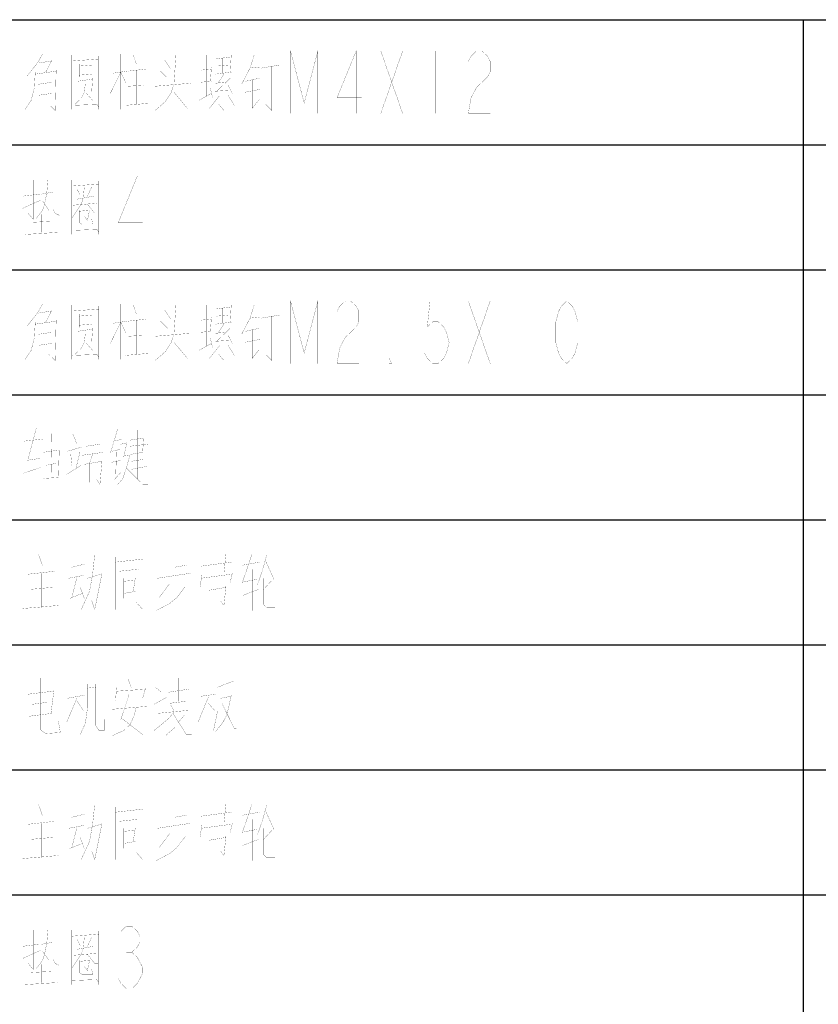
# Model space of a CAD drawing. Header units: millimetres. Extents: x 0 to 8480361154, y -14382841229 to 497.
# Tile 6 of 24: x 447 to 492, y 116 to 171. Entities that reach past the tile are written whole.
import ezdxf

# ---------------------------------------------------------------- set-up
doc = ezdxf.new("R2010")
doc.units = ezdxf.units.MM
doc.header["$LTSCALE"] = 16.335
doc.layers.get('0').update_dxf_attribs({"linetype": 'CONTINUOUS'})
doc.layers.add('040008810005_DXF_TABLE', color=7, linetype='CONTINUOUS')

# ---------------------------------------------------------------- blocks, each defined once
blk = doc.blocks.new('TABLE_BL1', base_point=(609.384, 251.643))
at = {"layer": '040008810005_DXF_TABLE', "color": 2, "linetype": 'Continuous'}
for p, q in [((403.902, 171), (583.902, 171)), ((490.902, 66), (490.902, 171)), ((403.902, 164), (583.902, 164)), ((403.902, 157), (583.902, 157)), ((403.902, 150), (583.902, 150)), ((403.902, 143), (583.902, 143)), ((403.902, 136), (583.902, 136)), ((403.902, 129), (583.902, 129)), ((403.902, 122), (583.902, 122))]:
    blk.add_line(p, q, dxfattribs=at)
at = {"layer": '040008810005_DXF_TABLE', "color": 5, "linetype": 'Continuous', "const_width": 0.01}
for points in [[(462.186, 165.75), (462.186, 169.25), (462.952, 166.334), (463.717, 169.25), (463.717, 165.75)], [(465.861, 165.75), (465.861, 169.25), (464.789, 166.625), (466.167, 166.625)], [(467.239, 169.25), (468.464, 165.75)], [(467.239, 165.75), (468.464, 169.25)], [(470.302, 169.25), (470.302, 165.75)], [(472.139, 168.667), (472.292, 168.959), (472.598, 169.25), (472.905, 169.25), (473.211, 168.959), (473.364, 168.667), (473.364, 168.084), (473.211, 167.792), (472.905, 167.5), (472.598, 167.209), (472.292, 166.625), (472.139, 165.75), (473.364, 165.75)], [(448.31, 169.081), (448.018, 168.573), (447.435, 167.839)], [(448.835, 168.742), (448.485, 168.065)], [(449.943, 169.024), (449.943, 165.976)], [(449.943, 168.686), (451.46, 168.799)], [(451.46, 168.968), (451.46, 165.976)], [(452.685, 169.081), (452.685, 165.976)], [(453.385, 169.024), (453.56, 168.516)], [(455.777, 169.081), (455.66, 167.387), (455.485, 166.879), (455.193, 166.428), (454.61, 165.92)], [(455.135, 168.742), (455.485, 168.234)], [(457.468, 169.024), (457.468, 166.71)], [(457.993, 169.024), (457.993, 167.726)], [(457.993, 168.799), (458.81, 168.912)], [(458.402, 168.855), (458.402, 168.008)], [(458.868, 169.024), (458.81, 168.065)], [(460.152, 169.024), (459.918, 168.291), (459.452, 167.387)], [(448.077, 168.573), (448.777, 168.686)], [(449.068, 168.178), (449.01, 165.92), (448.66, 166.258)], [(450.352, 168.516), (450.352, 167.783)], [(450.352, 168.403), (451.052, 168.46)], [(451.052, 168.573), (451.052, 167.952)], [(453.093, 168.121), (454.085, 168.234)], [(453.56, 168.178), (453.56, 166.258)], [(457.177, 168.403), (457.177, 167.274)], [(457.177, 168.178), (457.76, 168.234)], [(457.76, 168.347), (457.702, 167.557)], [(458.052, 168.403), (458.693, 168.46)], [(459.918, 168.291), (460.443, 168.347)], [(460.56, 168.291), (461.552, 168.46)], [(461.143, 168.403), (461.143, 165.92), (460.793, 166.258)], [(447.902, 168.121), (447.843, 167.162), (447.668, 166.484), (447.318, 165.976)], [(447.902, 167.952), (449.068, 168.121)], [(448.427, 166.089), (448.427, 168.008)], [(450.293, 167.726), (450.293, 166.766)], [(450.293, 167.557), (451.052, 167.67)], [(450.352, 167.895), (451.052, 167.952)], [(451.11, 167.783), (451.052, 166.879)], [(452.685, 168.065), (452.102, 166.879)], [(452.277, 168.008), (453.035, 168.121)], [(452.685, 168.065), (452.977, 167.444)], [(455.368, 167.67), (454.902, 168.121)], [(458.868, 168.065), (457.993, 167.952)], [(458.81, 167.726), (458.052, 166.992)], [(458.46, 167.952), (458.11, 167.444)], [(459.685, 167.557), (460.443, 167.726)], [(460.035, 167.67), (460.035, 166.033), (460.443, 166.541)], [(448.077, 167.387), (448.835, 167.5)], [(450.702, 167.444), (450.643, 166.936)], [(453.093, 167.274), (453.968, 167.331)], [(454.61, 167.274), (456.593, 167.444)], [(457.76, 167.557), (457.177, 167.5)], [(457.702, 167.162), (457.818, 166.653)], [(457.935, 166.992), (458.81, 167.049)], [(457.993, 167.444), (458.577, 167.5)], [(458.46, 167.049), (458.46, 165.92), (458.168, 166.258)], [(458.693, 167.331), (458.927, 166.879)], [(459.627, 166.936), (460.502, 167.105)], [(448.835, 166.879), (448.077, 166.766)], [(450.643, 166.936), (450.468, 166.597), (450.118, 166.258)], [(450.76, 166.879), (451.11, 166.484)], [(455.66, 166.936), (456.418, 166.033)], [(457.06, 166.484), (457.76, 166.879)], [(458.227, 166.766), (457.643, 166.033)], [(458.693, 166.766), (459.043, 166.202)], [(449.943, 166.202), (451.343, 166.258), (451.46, 166.089)], [(452.918, 166.202), (454.202, 166.315)], [(453.611, 158.75), (453.611, 162.25), (452.539, 159.625), (453.917, 159.625)], [(447.785, 162.024), (447.785, 159.823), (447.493, 160.162)], [(448.602, 162.024), (448.543, 161.291), (448.427, 160.726)], [(449.943, 162.024), (449.943, 158.976)], [(449.943, 161.686), (451.46, 161.799)], [(450.643, 161.629), (450.585, 161.008), (450.468, 160.67), (449.943, 159.879)], [(450.818, 161.121), (451.052, 161.629)], [(451.46, 161.968), (451.46, 158.976)], [(447.202, 161.121), (448.135, 161.234)], [(448.252, 161.234), (448.893, 161.347)], [(448.893, 161.403), (448.893, 160.726)], [(450.235, 161.516), (450.41, 161.178)], [(450.235, 160.952), (451.168, 161.121)], [(447.202, 160.444), (448.193, 160.895)], [(447.96, 159.879), (448.31, 160.331), (448.427, 160.726)], [(448.31, 160.839), (448.66, 160.331)], [(448.893, 160.726), (448.893, 160.387), (449.01, 160.162)], [(449.243, 160.049), (449.243, 160.67)], [(450.002, 160.613), (451.343, 160.726)], [(450.818, 160.67), (451.227, 160.162), (451.402, 160.162)], [(448.252, 160.105), (448.252, 159.089)], [(449.243, 160.049), (449.01, 160.162)], [(450.352, 160.331), (450.352, 159.653), (450.527, 159.541), (451.11, 159.541), (451.052, 159.879)], [(450.935, 160.331), (450.352, 160.274)], [(450.935, 160.331), (450.818, 159.766), (450.643, 159.992)], [(447.668, 159.653), (448.777, 159.71)], [(447.318, 158.976), (449.127, 159.089)], [(449.943, 159.202), (451.343, 159.258), (451.46, 159.089)], [(448.31, 155.081), (448.018, 154.573), (447.435, 153.839)], [(449.943, 155.024), (449.943, 151.976)], [(451.46, 154.968), (451.46, 151.976)], [(452.685, 155.081), (452.685, 151.976)], [(453.385, 155.024), (453.56, 154.516)], [(455.777, 155.081), (455.66, 153.387), (455.485, 152.879), (455.193, 152.428), (454.61, 151.92)], [(457.468, 155.024), (457.468, 152.71)], [(457.993, 155.024), (457.993, 153.726)], [(457.993, 154.799), (458.81, 154.912)], [(458.868, 155.024), (458.81, 154.065)], [(460.152, 155.024), (459.918, 154.291), (459.452, 153.387)], [(462.186, 151.75), (462.186, 155.25), (462.952, 152.334), (463.717, 155.25), (463.717, 151.75)], [(464.789, 154.667), (464.942, 154.959), (465.248, 155.25), (465.555, 155.25), (465.861, 154.959), (466.014, 154.667), (466.014, 154.084), (465.861, 153.792), (465.555, 153.5), (465.248, 153.209), (464.942, 152.625), (464.789, 151.75), (466.014, 151.75)], [(470.914, 155.25), (469.995, 155.25), (469.842, 153.792), (470.148, 154.084), (470.455, 154.084), (470.761, 153.792), (470.914, 153.5), (471.067, 152.917), (470.914, 152.334), (470.761, 152.042), (470.455, 151.75), (470.148, 151.75), (469.842, 152.042), (469.689, 152.334)], [(472.139, 155.25), (473.364, 151.75)], [(472.139, 151.75), (473.364, 155.25)], [(475.202, 155.25), (475.202, 151.75)], [(477.652, 151.75), (477.345, 152.042), (477.192, 152.334), (477.039, 152.917), (477.039, 154.084), (477.192, 154.667), (477.345, 154.959), (477.652, 155.25), (477.958, 154.959), (478.111, 154.667), (478.264, 154.084), (478.264, 152.917), (478.111, 152.334), (477.958, 152.042), (477.652, 151.75)], [(448.077, 154.573), (448.777, 154.686)], [(448.835, 154.742), (448.485, 154.065)], [(449.943, 154.686), (451.46, 154.799)], [(450.352, 154.516), (450.352, 153.783)], [(450.352, 154.403), (451.052, 154.46)], [(451.052, 154.573), (451.052, 153.952)], [(455.135, 154.742), (455.485, 154.234)], [(457.177, 154.403), (457.177, 153.274)], [(458.052, 154.403), (458.693, 154.46)], [(458.402, 154.855), (458.402, 154.008)], [(460.56, 154.291), (461.552, 154.46)], [(461.143, 154.403), (461.143, 151.92), (460.793, 152.258)], [(447.902, 154.121), (447.843, 153.162), (447.668, 152.484), (447.318, 151.976)], [(447.902, 153.952), (449.068, 154.121)], [(448.427, 152.089), (448.427, 154.008)], [(449.068, 154.178), (449.01, 151.92), (448.66, 152.258)], [(450.352, 153.895), (451.052, 153.952)], [(452.685, 154.065), (452.102, 152.879)], [(452.277, 154.008), (453.035, 154.121)], [(452.685, 154.065), (452.977, 153.444)], [(453.093, 154.121), (454.085, 154.234)], [(453.56, 154.178), (453.56, 152.258)], [(455.368, 153.67), (454.902, 154.121)], [(457.177, 154.178), (457.76, 154.234)], [(457.76, 154.347), (457.702, 153.557)], [(458.868, 154.065), (457.993, 153.952)], [(458.46, 153.952), (458.11, 153.444)], [(459.918, 154.291), (460.443, 154.347)], [(448.077, 153.387), (448.835, 153.5)], [(450.293, 153.726), (450.293, 152.766)], [(450.293, 153.557), (451.052, 153.67)], [(450.702, 153.444), (450.643, 152.936)], [(451.11, 153.783), (451.052, 152.879)], [(453.093, 153.274), (453.968, 153.331)], [(454.61, 153.274), (456.593, 153.444)], [(457.76, 153.557), (457.177, 153.5)], [(457.993, 153.444), (458.577, 153.5)], [(458.81, 153.726), (458.052, 152.992)], [(458.693, 153.331), (458.927, 152.879)], [(459.685, 153.557), (460.443, 153.726)], [(460.035, 153.67), (460.035, 152.033), (460.443, 152.541)], [(448.835, 152.879), (448.077, 152.766)], [(450.643, 152.936), (450.468, 152.597), (450.118, 152.258)], [(450.76, 152.879), (451.11, 152.484)], [(455.66, 152.936), (456.418, 152.033)], [(457.06, 152.484), (457.76, 152.879)], [(458.227, 152.766), (457.643, 152.033)], [(457.702, 153.162), (457.818, 152.653)], [(457.935, 152.992), (458.81, 153.049)], [(458.46, 153.049), (458.46, 151.92), (458.168, 152.258)], [(458.693, 152.766), (459.043, 152.202)], [(459.627, 152.936), (460.502, 153.105)], [(449.943, 152.202), (451.343, 152.258), (451.46, 152.089)], [(452.918, 152.202), (454.202, 152.315)], [(467.852, 151.75), (467.698, 151.75), (467.698, 152.042), (467.852, 151.75)], [(447.96, 148.137), (447.493, 146.387)], [(448.835, 148.024), (448.777, 145.371)], [(450.002, 147.799), (450.235, 147.234)], [(450.76, 147.742), (450.76, 147.121), (451.518, 147.234)], [(451.11, 148.081), (451.11, 147.234)], [(451.518, 147.855), (451.518, 147.121)], [(452.51, 148.081), (452.102, 146.726)], [(453.618, 148.024), (453.618, 145.258)], [(447.26, 147.403), (448.31, 147.516)], [(452.335, 147.403), (452.743, 147.516)], [(452.685, 147.234), (452.977, 147.291)], [(453.035, 147.347), (452.86, 146.557)], [(453.21, 147.46), (453.91, 147.573)], [(453.21, 147.121), (454.202, 147.234)], [(453.968, 147.629), (453.91, 146.783)], [(447.902, 147.008), (447.902, 144.976)], [(448.368, 145.202), (448.368, 147.008)], [(448.368, 146.783), (449.185, 146.895)], [(449.243, 146.952), (449.185, 145.202)], [(449.71, 146.839), (450.468, 147.065)], [(449.885, 146.67), (449.943, 146.049)], [(450.41, 146.839), (450.177, 145.879)], [(450.527, 146.613), (451.752, 146.783)], [(451.11, 146.67), (450.935, 146.162)], [(452.218, 146.839), (452.685, 146.952)], [(452.452, 146.839), (452.393, 145.315)], [(453.21, 146.67), (452.977, 145.823), (452.802, 145.315), (452.51, 144.976)], [(453.968, 146.783), (453.268, 146.67)], [(447.435, 146.331), (448.193, 146.444)], [(448.485, 146.049), (449.068, 146.162)], [(450.643, 146.162), (450.643, 146.274), (450.643, 144.976)], [(450.643, 146.105), (451.635, 146.274)], [(450.935, 146.162), (450.935, 145.089)], [(451.227, 146.162), (451.227, 145.089)], [(451.635, 146.331), (451.518, 144.976), (451.343, 145.258)], [(452.16, 146.218), (452.685, 146.331)], [(452.802, 146.557), (453.152, 146.613)], [(452.802, 146.105), (453.91, 144.976), (454.202, 144.976)], [(453.268, 146.274), (453.968, 146.387)], [(448.193, 145.936), (447.202, 145.597)], [(449.652, 145.541), (450.468, 146.049)], [(452.335, 145.258), (452.685, 145.653)], [(453.268, 145.823), (454.143, 145.992)], [(448.368, 145.315), (449.185, 145.371)], [(458.052, 141.137), (458.052, 139.952)], [(458.577, 141.137), (458.46, 140.008)], [(448.077, 141.081), (448.31, 140.403)], [(451.227, 141.081), (451.11, 139.952), (450.935, 138.992), (450.468, 137.976)], [(452.393, 140.912), (452.393, 137.976)], [(452.393, 140.629), (453.91, 140.799)], [(453.91, 140.912), (453.91, 137.976), (453.56, 138.371)], [(455.31, 139.839), (455.31, 140.742)], [(455.718, 141.081), (455.718, 139.895)], [(457.177, 140.403), (458.868, 140.629)], [(457.585, 141.024), (457.585, 139.952)], [(460.035, 141.081), (459.51, 139.557)], [(459.51, 140.46), (460.443, 140.629)], [(460.852, 141.024), (460.618, 140.178), (460.327, 139.331)], [(460.793, 140.686), (461.26, 139.67), (461.493, 139.67)], [(447.493, 139.952), (449.01, 140.121)], [(449.943, 140.347), (450.643, 140.516)], [(452.627, 140.121), (453.677, 140.234)], [(455.718, 140.347), (456.36, 140.46)], [(460.035, 140.234), (460.035, 137.92)], [(448.252, 138.089), (448.252, 140.008)], [(449.768, 139.726), (450.643, 139.895)], [(450.235, 139.783), (449.943, 138.653)], [(450.818, 139.726), (451.577, 139.952)], [(451.635, 140.008), (451.227, 137.976), (451.052, 138.484)], [(452.86, 139.726), (452.86, 138.597)], [(452.86, 139.557), (453.443, 139.613)], [(453.502, 139.783), (453.385, 138.992)], [(454.727, 139.726), (456.593, 140.008)], [(455.718, 139.726), (455.718, 138.766)], [(457.235, 139.952), (457.118, 139.218)], [(457.177, 139.726), (458.868, 139.952)], [(458.052, 139.726), (458.052, 137.863)], [(458.927, 140.008), (458.81, 139.5)], [(459.452, 139.5), (460.327, 139.67)], [(460.677, 139.726), (460.677, 138.258)], [(460.677, 139.105), (461.143, 139.613)], [(448.893, 139.218), (447.61, 139.105)], [(450.41, 139.218), (450.643, 138.597)], [(452.86, 138.879), (453.502, 138.992)], [(456.302, 139.274), (455.835, 138.653), (455.427, 138.315), (454.668, 137.92)], [(455.427, 139.444), (454.843, 138.653)], [(457.585, 139.387), (457.585, 138.202)], [(457.585, 139.049), (458.577, 139.218)], [(458.577, 139.331), (458.46, 138.202), (458.285, 138.428)], [(459.51, 138.766), (460.385, 139.105)], [(449.827, 138.597), (450.527, 138.879)], [(460.677, 138.258), (460.852, 138.089), (461.318, 138.089), (461.318, 138.653)], [(447.202, 138.033), (449.185, 138.202)], [(448.193, 134.137), (448.193, 131.371), (448.193, 131.258), (448.31, 131.145), (448.485, 131.033), (449.302, 131.089), (449.185, 131.766)], [(450.235, 131.033), (450.235, 134.081)], [(453.093, 134.081), (453.268, 133.629)], [(455.252, 134.081), (455.252, 132.444)], [(455.893, 134.137), (455.893, 132.839)], [(457.585, 134.024), (457.585, 130.92)], [(458.11, 133.629), (458.985, 133.968)], [(447.493, 133.573), (447.493, 131.71)], [(448.952, 133.516), (448.777, 132.162)], [(450.41, 130.976), (450.702, 131.597), (450.818, 132.444), (450.818, 133.799)], [(451.285, 133.629), (450.818, 133.573)], [(451.752, 131.823), (451.752, 131.202), (451.46, 131.202), (451.285, 131.484), (451.285, 133.799)], [(452.452, 133.629), (452.393, 132.895)], [(452.452, 133.403), (454.085, 133.516)], [(454.085, 133.629), (453.91, 133.008)], [(454.61, 133.629), (454.96, 133.347)], [(455.368, 133.347), (456.477, 133.516)], [(458.11, 133.855), (458.11, 132.331), (457.877, 131.202)], [(447.493, 133.234), (448.893, 133.403)], [(449.652, 131.653), (450.235, 133.008)], [(450.643, 133.178), (449.71, 133.008)], [(453.152, 133.234), (452.685, 131.823)], [(454.552, 132.67), (455.252, 133.065)], [(457.585, 133.065), (457.002, 131.653)], [(457.993, 133.234), (457.177, 133.121)], [(458.868, 133.178), (458.635, 132.105), (458.402, 131.653), (457.993, 131.145)], [(458.285, 133.008), (458.868, 133.121)], [(447.727, 132.67), (448.602, 132.783)], [(450.585, 132.331), (450.235, 132.839)], [(454.202, 132.557), (452.16, 132.387)], [(453.56, 132.557), (453.443, 132.049), (453.21, 131.541)], [(454.727, 132.162), (456.477, 132.331)], [(455.427, 132.726), (456.36, 132.839)], [(455.485, 132.613), (455.66, 132.331)], [(457.585, 132.726), (457.935, 132.331)], [(458.343, 132.726), (459.043, 131.315), (459.16, 131.315)], [(448.835, 132.162), (447.493, 131.992)], [(452.743, 131.879), (453.91, 130.976)], [(455.66, 132.218), (455.31, 131.823), (454.552, 131.202)], [(455.31, 131.823), (455.31, 130.976)], [(455.602, 132.162), (456.36, 130.976), (456.652, 130.976)], [(456.243, 132.049), (455.893, 131.653)], [(453.21, 131.541), (452.86, 131.202), (452.218, 130.92)], [(455.193, 130.92), (455.718, 131.371)], [(448.077, 127.081), (448.31, 126.403)], [(451.227, 127.081), (451.11, 125.952), (450.935, 124.992), (450.468, 123.976)], [(452.393, 126.912), (452.393, 123.976)], [(452.393, 126.629), (453.91, 126.799)], [(453.91, 126.912), (453.91, 123.976), (453.56, 124.371)], [(455.718, 127.081), (455.718, 125.895)], [(457.585, 127.024), (457.585, 125.952)], [(458.052, 127.137), (458.052, 125.952)], [(458.577, 127.137), (458.46, 126.008)], [(460.035, 127.081), (459.51, 125.557)], [(460.852, 127.024), (460.618, 126.178), (460.327, 125.331)], [(449.943, 126.347), (450.643, 126.516)], [(455.31, 125.839), (455.31, 126.742)], [(455.718, 126.347), (456.36, 126.46)], [(457.177, 126.403), (458.868, 126.629)], [(459.51, 126.46), (460.443, 126.629)], [(460.793, 126.686), (461.26, 125.67), (461.493, 125.67)], [(447.493, 125.952), (449.01, 126.121)], [(448.252, 124.089), (448.252, 126.008)], [(449.768, 125.726), (450.643, 125.895)], [(450.235, 125.783), (449.943, 124.653)], [(450.818, 125.726), (451.577, 125.952)], [(451.635, 126.008), (451.227, 123.976), (451.052, 124.484)], [(452.627, 126.121), (453.677, 126.234)], [(452.86, 125.726), (452.86, 124.597)], [(453.502, 125.783), (453.385, 124.992)], [(454.727, 125.726), (456.593, 126.008)], [(455.718, 125.726), (455.718, 124.766)], [(457.235, 125.952), (457.118, 125.218)], [(457.177, 125.726), (458.868, 125.952)], [(458.052, 125.726), (458.052, 123.863)], [(458.927, 126.008), (458.81, 125.5)], [(460.035, 126.234), (460.035, 123.92)], [(460.677, 125.726), (460.677, 124.258)], [(448.893, 125.218), (447.61, 125.105)], [(450.41, 125.218), (450.643, 124.597)], [(452.86, 125.557), (453.443, 125.613)], [(456.302, 125.274), (455.835, 124.653), (455.427, 124.315), (454.668, 123.92)], [(455.427, 125.444), (454.843, 124.653)], [(457.585, 125.387), (457.585, 124.202)], [(457.585, 125.049), (458.577, 125.218)], [(458.577, 125.331), (458.46, 124.202), (458.285, 124.428)], [(459.452, 125.5), (460.327, 125.67)], [(460.677, 125.105), (461.143, 125.613)], [(449.827, 124.597), (450.527, 124.879)], [(452.86, 124.879), (453.502, 124.992)], [(459.51, 124.766), (460.385, 125.105)], [(460.677, 124.258), (460.852, 124.089), (461.318, 124.089), (461.318, 124.653)], [(447.202, 124.033), (449.185, 124.202)], [(452.692, 119.959), (452.998, 120.25), (453.305, 120.25), (453.611, 119.959), (453.764, 119.667), (453.764, 119.375), (453.611, 119.084), (453.305, 118.792), (453.611, 118.5), (453.764, 118.209), (453.917, 117.917), (453.917, 117.625), (453.764, 117.334), (453.611, 117.042), (453.305, 116.75), (452.998, 116.75), (452.692, 117.042), (452.539, 117.334)], [(447.785, 120.024), (447.785, 117.823), (447.493, 118.162)], [(448.602, 120.024), (448.543, 119.291), (448.427, 118.726)], [(449.943, 120.024), (449.943, 116.976)], [(449.943, 119.686), (451.46, 119.799)], [(450.643, 119.629), (450.585, 119.008), (450.468, 118.67), (449.943, 117.879)], [(450.818, 119.121), (451.052, 119.629)], [(451.46, 119.968), (451.46, 116.976)], [(447.202, 119.121), (448.135, 119.234)], [(448.252, 119.234), (448.893, 119.347)], [(448.893, 119.403), (448.893, 118.726)], [(450.235, 119.516), (450.41, 119.178)], [(450.235, 118.952), (451.168, 119.121)], [(447.202, 118.444), (448.193, 118.895)], [(447.96, 117.879), (448.31, 118.331), (448.427, 118.726)], [(448.31, 118.839), (448.66, 118.331)], [(448.893, 118.726), (448.893, 118.387), (449.01, 118.162)], [(449.243, 118.049), (449.243, 118.67)], [(450.002, 118.613), (451.343, 118.726)], [(450.818, 118.67), (451.227, 118.162), (451.402, 118.162)], [(452.998, 118.792), (453.305, 118.792)], [(448.252, 118.105), (448.252, 117.089)], [(449.243, 118.049), (449.01, 118.162)], [(450.352, 118.331), (450.352, 117.653), (450.527, 117.541), (451.11, 117.541), (451.052, 117.879)], [(450.935, 118.331), (450.352, 118.274)], [(450.935, 118.331), (450.818, 117.766), (450.643, 117.992)], [(447.668, 117.653), (448.777, 117.71)], [(447.318, 116.976), (449.127, 117.089)], [(449.943, 117.202), (451.343, 117.258), (451.46, 117.089)]]:
    blk.add_lwpolyline(points, dxfattribs=at)

msp = doc.modelspace()

# ---------------------------------------------------------------- block references
msp.add_blockref('TABLE_BL1', (609.384, 251.6426))

doc.saveas('drawing.dxf')
